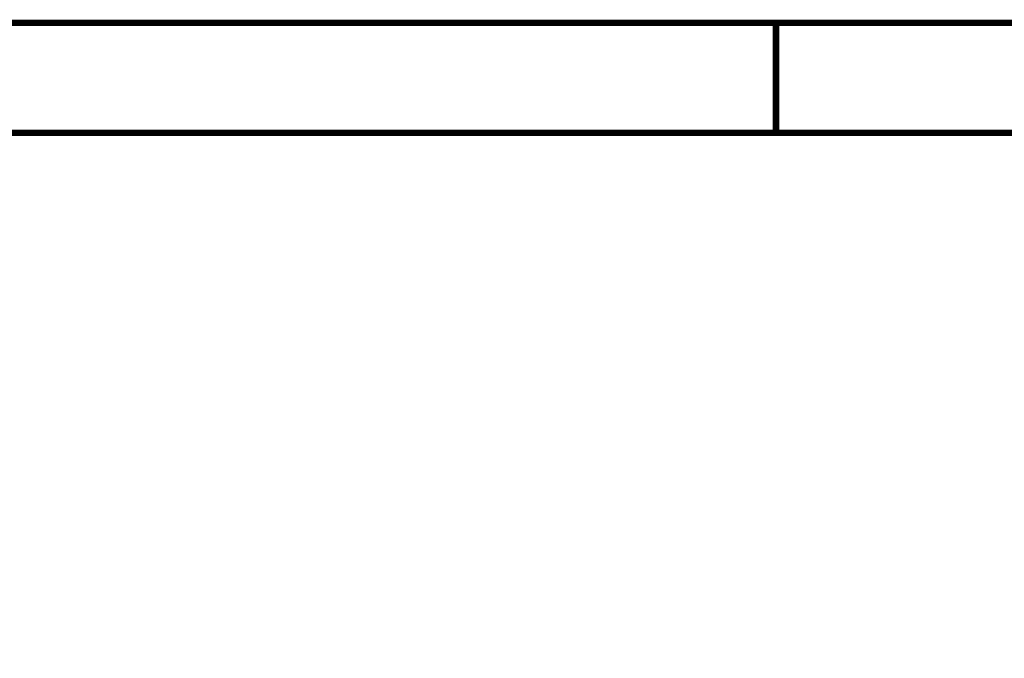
# Model space of a CAD drawing. Header units: inches. Extents: x 0 to 17, y 0 to 11.
# Tile 113 of 114: x 12.8 to 14.6, y 9.8 to 11. Entities that reach past the tile are written whole.
import ezdxf

# ---------------------------------------------------------------- set-up
doc = ezdxf.new("R2010")
doc.units = ezdxf.units.IN
doc.header["$MEASUREMENT"] = 0
doc.layers.add('Sheet', color=255, linetype='Continuous')

msp = doc.modelspace()

# ---------------------------------------------------------------- linework, layer by layer
at = {"layer": 'Sheet'}
for points in [[(0.0008, 11, 0.0118, 0.0118, 0), (17, 11, 0.0118, 0.0118, 0), (17, 0, 0.0118, 0.0118, 0), (0.0008, 0, 0.0118, 0.0118, 0), (0.0008, 11, 0.0118, 0.0118, 0)], [(0.0008, 11, 0.0039, 0.0039, 0), (0.0008, 0, 0.0039, 0.0039, 0), (17, 0, 0.0039, 0.0039, 0), (17, 11, 0.0039, 0.0039, 0), (0.0008, 11, 0.0039, 0.0039, 0), (0.0008, 11, 0.0039, 0.0039, 0)], [(0.2006, 10.7994, 0.0118, 0.0118, 0), (16.8002, 10.7994, 0.0118, 0.0118, 0), (16.8002, 0.1998, 0.0118, 0.0118, 0), (0.2006, 0.1998, 0.0118, 0.0118, 0), (0.2006, 10.7994, 0.0118, 0.0118, 0)], [(0.2006, 10.7994, 0.0039, 0.0039, 0), (0.2006, 0.1998, 0.0039, 0.0039, 0), (16.8002, 0.1998, 0.0039, 0.0039, 0), (16.8002, 10.7994, 0.0039, 0.0039, 0), (0.2006, 10.7994, 0.0039, 0.0039, 0), (0.2006, 10.7994, 0.0039, 0.0039, 0)]]:
    msp.add_lwpolyline(points, format="xyseb", close=True, dxfattribs=at)
msp.add_lwpolyline([(14.1669, 11, 0.0118, 0.0118, 0), (14.1669, 10.7994, 0.0118, 0.0118, 0)], format="xyseb", dxfattribs=at)

doc.saveas('drawing.dxf')
